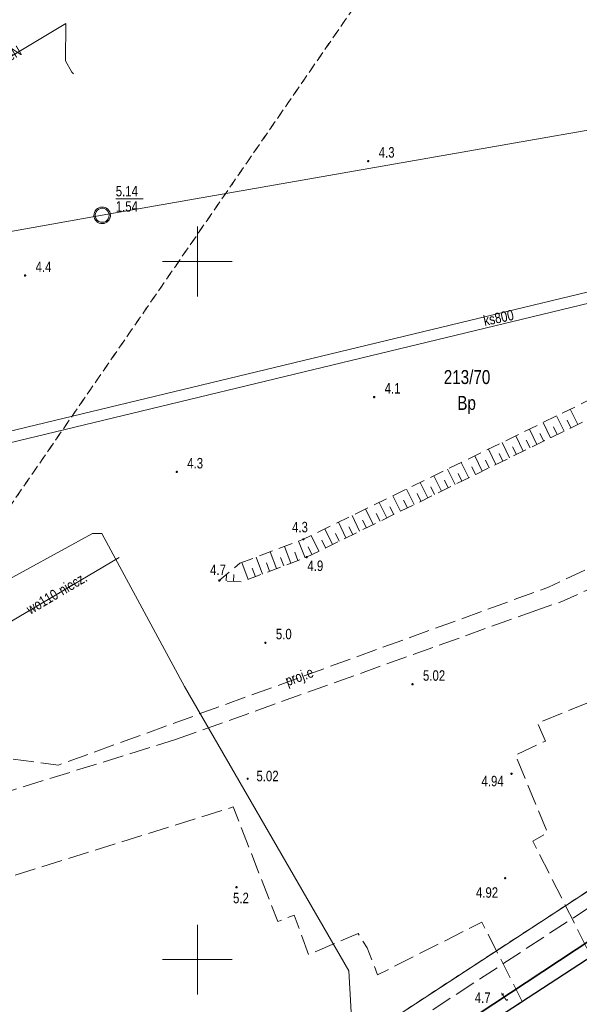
# Model space of a CAD drawing. Header units: metres. Extents: x 5450672 to 5451002, y 5973437 to 5973741.
# Tile 37 of 54: x 5450837 to 5450877, y 5973547 to 5973617. Entities that reach past the tile are written whole.
import ezdxf
from ezdxf.enums import TextEntityAlignment as Align

# ---------------------------------------------------------------- set-up
doc = ezdxf.new("R2010")
doc.units = ezdxf.units.M
for name, pattern in [('L_0_03', [1, 0.5, -0.5]), ('L_0_04', [1.5, 1, -0.5]), ('L_0_06', [2, 1.5, -0.5])]:
    doc.linetypes.add(name, pattern=pattern)
for name, color, linetype, lineweight in [('GESDZI', 7, 'CONTINUOUS', 18), ('GESDZI_O', 7, 'CONTINUOUS', 18), ('GESUZY', 96, 'CONTINUOUS', 18), ('GESUZY_O', 96, 'CONTINUOUS', 18), ('GSLKRW', 7, 'CONTINUOUS', 25), ('GSPWPN', 7, 'CONTINUOUS', 13), ('GSPWPN_O', 7, 'CONTINUOUS', 13), ('GSPWPS', 7, 'CONTINUOUS', 13), ('GSPWPS_O', 7, 'CONTINUOUS', 13), ('GSSKOA', 7, 'CONTINUOUS', 18), ('GSSZSN', 7, 'CONTINUOUS', 18), ('GULEPR', 1, 'CONTINUOUS', 18), ('GULEPR_O', 1, 'CONTINUOUS', 18), ('GULKPR', 36, 'CONTINUOUS', 18), ('GULKPR_O', 36, 'CONTINUOUS', 18), ('GULLOB', 7, 'CONTINUOUS', 35), ('GULWPR', 5, 'CONTINUOUS', 18), ('GULWPR_O', 5, 'CONTINUOUS', 18), ('GUPKOL', 36, 'CONTINUOUS', 18), ('GUPPRZ_O', 7, 'CONTINUOUS', 18), ('GUSIKP', 7, 'CONTINUOUS', 18), ('siatka', 7, 'CONTINUOUS', 18)]:
    doc.layers.add(name, color=color, linetype=linetype, lineweight=lineweight)
doc.styles.add('Arial', font='Arial.ttf')

msp = doc.modelspace()

# ---------------------------------------------------------------- hatches: boundary and pattern name
at = {"layer": 'GSPWPN', "linetype": 'Continuous', "lineweight": 13, "true_color": 0x000000}
for points in [[(5450862.196, 5973607.199), (5450862.2, 5973607.21), (5450862.207, 5973607.219), (5450862.217, 5973607.226), (5450862.227, 5973607.23), (5450862.239, 5973607.232), (5450862.251, 5973607.23), (5450862.262, 5973607.226), (5450862.271, 5973607.219), (5450862.278, 5973607.21), (5450862.282, 5973607.199), (5450862.284, 5973607.187), (5450862.282, 5973607.175), (5450862.278, 5973607.165), (5450862.271, 5973607.155), (5450862.262, 5973607.148), (5450862.251, 5973607.144), (5450862.239, 5973607.142), (5450862.227, 5973607.144), (5450862.217, 5973607.148), (5450862.207, 5973607.155), (5450862.2, 5973607.165), (5450862.196, 5973607.175), (5450862.194, 5973607.187)], [(5450837.616, 5973599.007), (5450837.62, 5973599.018), (5450837.627, 5973599.027), (5450837.637, 5973599.034), (5450837.647, 5973599.038), (5450837.659, 5973599.04), (5450837.671, 5973599.038), (5450837.681, 5973599.034), (5450837.691, 5973599.027), (5450837.698, 5973599.018), (5450837.702, 5973599.007), (5450837.704, 5973598.995), (5450837.702, 5973598.983), (5450837.698, 5973598.973), (5450837.691, 5973598.963), (5450837.681, 5973598.956), (5450837.671, 5973598.952), (5450837.659, 5973598.95), (5450837.647, 5973598.952), (5450837.637, 5973598.956), (5450837.627, 5973598.963), (5450837.62, 5973598.973), (5450837.616, 5973598.983), (5450837.614, 5973598.995)], [(5450862.619, 5973590.298), (5450862.623, 5973590.308), (5450862.63, 5973590.318), (5450862.639, 5973590.325), (5450862.65, 5973590.329), (5450862.662, 5973590.331), (5450862.674, 5973590.329), (5450862.684, 5973590.325), (5450862.694, 5973590.318), (5450862.701, 5973590.308), (5450862.705, 5973590.298), (5450862.707, 5973590.286), (5450862.705, 5973590.274), (5450862.701, 5973590.263), (5450862.694, 5973590.254), (5450862.684, 5973590.247), (5450862.674, 5973590.243), (5450862.662, 5973590.241), (5450862.65, 5973590.243), (5450862.639, 5973590.247), (5450862.63, 5973590.254), (5450862.623, 5973590.263), (5450862.619, 5973590.274), (5450862.617, 5973590.286)], [(5450848.478, 5973584.938), (5450848.482, 5973584.949), (5450848.489, 5973584.958), (5450848.498, 5973584.965), (5450848.509, 5973584.969), (5450848.521, 5973584.971), (5450848.533, 5973584.969), (5450848.543, 5973584.965), (5450848.553, 5973584.958), (5450848.56, 5973584.949), (5450848.564, 5973584.938), (5450848.566, 5973584.926), (5450848.564, 5973584.914), (5450848.56, 5973584.904), (5450848.553, 5973584.894), (5450848.543, 5973584.887), (5450848.533, 5973584.883), (5450848.521, 5973584.881), (5450848.509, 5973584.883), (5450848.498, 5973584.887), (5450848.489, 5973584.894), (5450848.482, 5973584.904), (5450848.478, 5973584.914), (5450848.476, 5973584.926)], [(5450857.553, 5973580.111), (5450857.557, 5973580.122), (5450857.564, 5973580.131), (5450857.574, 5973580.138), (5450857.584, 5973580.142), (5450857.596, 5973580.144), (5450857.608, 5973580.142), (5450857.619, 5973580.138), (5450857.628, 5973580.131), (5450857.635, 5973580.122), (5450857.639, 5973580.111), (5450857.641, 5973580.099), (5450857.639, 5973580.087), (5450857.635, 5973580.077), (5450857.628, 5973580.067), (5450857.619, 5973580.06), (5450857.608, 5973580.056), (5450857.596, 5973580.054), (5450857.584, 5973580.056), (5450857.574, 5973580.06), (5450857.564, 5973580.067), (5450857.557, 5973580.077), (5450857.553, 5973580.087), (5450857.551, 5973580.099)], [(5450857.782, 5973578.834), (5450857.786, 5973578.844), (5450857.793, 5973578.854), (5450857.803, 5973578.861), (5450857.813, 5973578.865), (5450857.825, 5973578.867), (5450857.837, 5973578.865), (5450857.848, 5973578.861), (5450857.857, 5973578.854), (5450857.864, 5973578.844), (5450857.868, 5973578.834), (5450857.87, 5973578.822), (5450857.868, 5973578.81), (5450857.864, 5973578.799), (5450857.857, 5973578.79), (5450857.848, 5973578.783), (5450857.837, 5973578.779), (5450857.825, 5973578.777), (5450857.813, 5973578.779), (5450857.803, 5973578.783), (5450857.793, 5973578.79), (5450857.786, 5973578.799), (5450857.782, 5973578.81), (5450857.78, 5973578.822)], [(5450851.525, 5973577.157), (5450851.529, 5973577.167), (5450851.536, 5973577.177), (5450851.546, 5973577.184), (5450851.556, 5973577.188), (5450851.568, 5973577.19), (5450851.58, 5973577.188), (5450851.59, 5973577.184), (5450851.6, 5973577.177), (5450851.607, 5973577.167), (5450851.611, 5973577.157), (5450851.613, 5973577.145), (5450851.611, 5973577.133), (5450851.607, 5973577.122), (5450851.6, 5973577.113), (5450851.59, 5973577.106), (5450851.58, 5973577.102), (5450851.568, 5973577.1), (5450851.556, 5973577.102), (5450851.546, 5973577.106), (5450851.536, 5973577.113), (5450851.529, 5973577.122), (5450851.525, 5973577.133), (5450851.523, 5973577.145)], [(5450854.827, 5973572.702), (5450854.831, 5973572.713), (5450854.838, 5973572.722), (5450854.848, 5973572.729), (5450854.858, 5973572.733), (5450854.87, 5973572.735), (5450854.882, 5973572.733), (5450854.893, 5973572.729), (5450854.902, 5973572.722), (5450854.909, 5973572.713), (5450854.913, 5973572.702), (5450854.915, 5973572.69), (5450854.913, 5973572.678), (5450854.909, 5973572.668), (5450854.902, 5973572.658), (5450854.893, 5973572.651), (5450854.882, 5973572.647), (5450854.87, 5973572.645), (5450854.858, 5973572.647), (5450854.848, 5973572.651), (5450854.838, 5973572.658), (5450854.831, 5973572.668), (5450854.827, 5973572.678), (5450854.825, 5973572.69)], [(5450852.756, 5973555.192), (5450852.76, 5973555.203), (5450852.767, 5973555.212), (5450852.777, 5973555.219), (5450852.787, 5973555.223), (5450852.799, 5973555.225), (5450852.811, 5973555.223), (5450852.822, 5973555.219), (5450852.831, 5973555.212), (5450852.838, 5973555.203), (5450852.842, 5973555.192), (5450852.844, 5973555.18), (5450852.842, 5973555.168), (5450852.838, 5973555.158), (5450852.831, 5973555.148), (5450852.822, 5973555.141), (5450852.811, 5973555.137), (5450852.799, 5973555.135), (5450852.787, 5973555.137), (5450852.777, 5973555.141), (5450852.767, 5973555.148), (5450852.76, 5973555.158), (5450852.756, 5973555.168), (5450852.754, 5973555.18)]]:
    msp.add_hatch(color=18, dxfattribs=at).paths.add_polyline_path(points)
at = {"layer": 'GSPWPS', "linetype": 'Continuous', "lineweight": 13, "true_color": 0x000000}
for points in [[(5450865.367, 5973569.732), (5450865.371, 5973569.742), (5450865.378, 5973569.752), (5450865.388, 5973569.759), (5450865.398, 5973569.763), (5450865.41, 5973569.765), (5450865.422, 5973569.763), (5450865.433, 5973569.759), (5450865.442, 5973569.752), (5450865.449, 5973569.742), (5450865.453, 5973569.732), (5450865.455, 5973569.72), (5450865.453, 5973569.708), (5450865.449, 5973569.697), (5450865.442, 5973569.688), (5450865.433, 5973569.681), (5450865.422, 5973569.677), (5450865.41, 5973569.675), (5450865.398, 5973569.677), (5450865.388, 5973569.681), (5450865.378, 5973569.688), (5450865.371, 5973569.697), (5450865.367, 5973569.708), (5450865.365, 5973569.72)], [(5450853.557, 5973562.962), (5450853.561, 5973562.973), (5450853.568, 5973562.982), (5450853.578, 5973562.989), (5450853.588, 5973562.993), (5450853.6, 5973562.995), (5450853.612, 5973562.993), (5450853.623, 5973562.989), (5450853.632, 5973562.982), (5450853.639, 5973562.973), (5450853.643, 5973562.962), (5450853.645, 5973562.95), (5450853.643, 5973562.938), (5450853.639, 5973562.928), (5450853.632, 5973562.918), (5450853.623, 5973562.911), (5450853.612, 5973562.907), (5450853.6, 5973562.905), (5450853.588, 5973562.907), (5450853.578, 5973562.911), (5450853.568, 5973562.918), (5450853.561, 5973562.928), (5450853.557, 5973562.938), (5450853.555, 5973562.95)], [(5450872.457, 5973563.322), (5450872.461, 5973563.332), (5450872.468, 5973563.342), (5450872.477, 5973563.349), (5450872.488, 5973563.353), (5450872.5, 5973563.355), (5450872.512, 5973563.353), (5450872.522, 5973563.349), (5450872.532, 5973563.342), (5450872.539, 5973563.332), (5450872.543, 5973563.322), (5450872.545, 5973563.31), (5450872.543, 5973563.298), (5450872.539, 5973563.287), (5450872.532, 5973563.278), (5450872.522, 5973563.271), (5450872.512, 5973563.267), (5450872.5, 5973563.265), (5450872.488, 5973563.267), (5450872.477, 5973563.271), (5450872.468, 5973563.278), (5450872.461, 5973563.287), (5450872.457, 5973563.298), (5450872.455, 5973563.31)], [(5450872.007, 5973555.842), (5450872.011, 5973555.853), (5450872.018, 5973555.862), (5450872.027, 5973555.869), (5450872.038, 5973555.873), (5450872.05, 5973555.875), (5450872.062, 5973555.873), (5450872.072, 5973555.869), (5450872.082, 5973555.862), (5450872.089, 5973555.853), (5450872.093, 5973555.842), (5450872.095, 5973555.83), (5450872.093, 5973555.818), (5450872.089, 5973555.808), (5450872.082, 5973555.798), (5450872.072, 5973555.791), (5450872.062, 5973555.787), (5450872.05, 5973555.785), (5450872.038, 5973555.787), (5450872.027, 5973555.791), (5450872.018, 5973555.798), (5450872.011, 5973555.808), (5450872.007, 5973555.818), (5450872.005, 5973555.83)]]:
    msp.add_hatch(color=18, dxfattribs=at).paths.add_polyline_path(points)

# ---------------------------------------------------------------- linework, layer by layer
at = {"layer": 'GESDZI', "color": 7, "linetype": 'Continuous', "lineweight": 18, "flags": 128}
msp.add_lwpolyline([(5450800.075, 5973694.622), (5450865.818, 5973699.65), (5450935.608, 5973598.484), (5450934.22, 5973591.65), (5450807.74, 5973509.03)], dxfattribs=at)
msp.add_lwpolyline([(5450935.608, 5973598.484), (5450949.838, 5973577.857), (5450942.774, 5973579.328), (5450880.058, 5973538.352), (5450806.723, 5973490.442), (5450802.26, 5973482.693), (5450803.745, 5973511.267), (5450807.74, 5973509.03), (5450934.22, 5973591.65)], close=True, dxfattribs=at)
at = {"layer": 'GESUZY', "color": 96, "linetype": 'L_0_03', "lineweight": 18, "flags": 128}
for points in [[(5450804.595, 5973540.312), (5450804.932, 5973547.151), (5450806.002, 5973547.514), (5450814.016, 5973547.14), (5450814.418, 5973550.343), (5450891.608, 5973662.265), (5450935.608, 5973598.484), (5450934.22, 5973591.65), (5450807.74, 5973509.03), (5450803.745, 5973511.267)], [(5450942.774, 5973579.328), (5450880.058, 5973538.352), (5450806.723, 5973490.442), (5450802.26, 5973482.693), (5450803.745, 5973511.267), (5450807.74, 5973509.03), (5450934.22, 5973591.65), (5450935.608, 5973598.484), (5450949.838, 5973577.857)]]:
    msp.add_lwpolyline(points, close=True, dxfattribs=at)
msp.add_lwpolyline([(5450814.418, 5973550.343), (5450891.608, 5973662.265)], dxfattribs=at)
at = {"layer": 'GSLKRW', "color": 7, "linetype": 'Continuous', "lineweight": 25, "flags": 128}
msp.add_lwpolyline([(5450827.51, 5973508.75), (5450844.19, 5973519.65), (5450858.91, 5973529.22), (5450872.45, 5973538.1), (5450878.76, 5973542.23), (5450882.9, 5973544.91), (5450886.411, 5973547.209), (5450895.68, 5973553.28), (5450909.81, 5973562.51), (5450924.43, 5973572.05), (5450934.84, 5973578.87), (5450940.61, 5973582.54), (5450938.48, 5973585.79), (5450936.74, 5973588.44), (5450934.44, 5973586.91), (5450920.71, 5973577.94), (5450905.71, 5973568.14), (5450892.04, 5973559.22), (5450879.46, 5973551.02), (5450868.42, 5973543.83), (5450855.2, 5973535.22), (5450840.17, 5973525.36), (5450823.68, 5973514.58)], dxfattribs=at)
at = {"layer": 'GSPWPN', "color": 7, "linetype": 'Continuous', "lineweight": 13, "flags": 128}
for points in [[(5450862.196, 5973607.199), (5450862.2, 5973607.21), (5450862.207, 5973607.219), (5450862.217, 5973607.226), (5450862.227, 5973607.23), (5450862.239, 5973607.232), (5450862.251, 5973607.23), (5450862.262, 5973607.226), (5450862.271, 5973607.219), (5450862.278, 5973607.21), (5450862.282, 5973607.199), (5450862.284, 5973607.187), (5450862.282, 5973607.175), (5450862.278, 5973607.165), (5450862.271, 5973607.155), (5450862.262, 5973607.148), (5450862.251, 5973607.144), (5450862.239, 5973607.142), (5450862.227, 5973607.144), (5450862.217, 5973607.148), (5450862.207, 5973607.155), (5450862.2, 5973607.165), (5450862.196, 5973607.175), (5450862.194, 5973607.187)], [(5450837.616, 5973599.007), (5450837.62, 5973599.018), (5450837.627, 5973599.027), (5450837.637, 5973599.034), (5450837.647, 5973599.038), (5450837.659, 5973599.04), (5450837.671, 5973599.038), (5450837.681, 5973599.034), (5450837.691, 5973599.027), (5450837.698, 5973599.018), (5450837.702, 5973599.007), (5450837.704, 5973598.995), (5450837.702, 5973598.983), (5450837.698, 5973598.973), (5450837.691, 5973598.963), (5450837.681, 5973598.956), (5450837.671, 5973598.952), (5450837.659, 5973598.95), (5450837.647, 5973598.952), (5450837.637, 5973598.956), (5450837.627, 5973598.963), (5450837.62, 5973598.973), (5450837.616, 5973598.983), (5450837.614, 5973598.995)], [(5450862.619, 5973590.298), (5450862.623, 5973590.308), (5450862.63, 5973590.318), (5450862.639, 5973590.325), (5450862.65, 5973590.329), (5450862.662, 5973590.331), (5450862.674, 5973590.329), (5450862.684, 5973590.325), (5450862.694, 5973590.318), (5450862.701, 5973590.308), (5450862.705, 5973590.298), (5450862.707, 5973590.286), (5450862.705, 5973590.274), (5450862.701, 5973590.263), (5450862.694, 5973590.254), (5450862.684, 5973590.247), (5450862.674, 5973590.243), (5450862.662, 5973590.241), (5450862.65, 5973590.243), (5450862.639, 5973590.247), (5450862.63, 5973590.254), (5450862.623, 5973590.263), (5450862.619, 5973590.274), (5450862.617, 5973590.286)], [(5450848.478, 5973584.938), (5450848.482, 5973584.949), (5450848.489, 5973584.958), (5450848.498, 5973584.965), (5450848.509, 5973584.969), (5450848.521, 5973584.971), (5450848.533, 5973584.969), (5450848.543, 5973584.965), (5450848.553, 5973584.958), (5450848.56, 5973584.949), (5450848.564, 5973584.938), (5450848.566, 5973584.926), (5450848.564, 5973584.914), (5450848.56, 5973584.904), (5450848.553, 5973584.894), (5450848.543, 5973584.887), (5450848.533, 5973584.883), (5450848.521, 5973584.881), (5450848.509, 5973584.883), (5450848.498, 5973584.887), (5450848.489, 5973584.894), (5450848.482, 5973584.904), (5450848.478, 5973584.914), (5450848.476, 5973584.926)], [(5450857.553, 5973580.111), (5450857.557, 5973580.122), (5450857.564, 5973580.131), (5450857.574, 5973580.138), (5450857.584, 5973580.142), (5450857.596, 5973580.144), (5450857.608, 5973580.142), (5450857.619, 5973580.138), (5450857.628, 5973580.131), (5450857.635, 5973580.122), (5450857.639, 5973580.111), (5450857.641, 5973580.099), (5450857.639, 5973580.087), (5450857.635, 5973580.077), (5450857.628, 5973580.067), (5450857.619, 5973580.06), (5450857.608, 5973580.056), (5450857.596, 5973580.054), (5450857.584, 5973580.056), (5450857.574, 5973580.06), (5450857.564, 5973580.067), (5450857.557, 5973580.077), (5450857.553, 5973580.087), (5450857.551, 5973580.099)], [(5450857.782, 5973578.834), (5450857.786, 5973578.844), (5450857.793, 5973578.854), (5450857.803, 5973578.861), (5450857.813, 5973578.865), (5450857.825, 5973578.867), (5450857.837, 5973578.865), (5450857.848, 5973578.861), (5450857.857, 5973578.854), (5450857.864, 5973578.844), (5450857.868, 5973578.834), (5450857.87, 5973578.822), (5450857.868, 5973578.81), (5450857.864, 5973578.799), (5450857.857, 5973578.79), (5450857.848, 5973578.783), (5450857.837, 5973578.779), (5450857.825, 5973578.777), (5450857.813, 5973578.779), (5450857.803, 5973578.783), (5450857.793, 5973578.79), (5450857.786, 5973578.799), (5450857.782, 5973578.81), (5450857.78, 5973578.822)], [(5450851.525, 5973577.157), (5450851.529, 5973577.167), (5450851.536, 5973577.177), (5450851.546, 5973577.184), (5450851.556, 5973577.188), (5450851.568, 5973577.19), (5450851.58, 5973577.188), (5450851.59, 5973577.184), (5450851.6, 5973577.177), (5450851.607, 5973577.167), (5450851.611, 5973577.157), (5450851.613, 5973577.145), (5450851.611, 5973577.133), (5450851.607, 5973577.122), (5450851.6, 5973577.113), (5450851.59, 5973577.106), (5450851.58, 5973577.102), (5450851.568, 5973577.1), (5450851.556, 5973577.102), (5450851.546, 5973577.106), (5450851.536, 5973577.113), (5450851.529, 5973577.122), (5450851.525, 5973577.133), (5450851.523, 5973577.145)], [(5450854.827, 5973572.702), (5450854.831, 5973572.713), (5450854.838, 5973572.722), (5450854.848, 5973572.729), (5450854.858, 5973572.733), (5450854.87, 5973572.735), (5450854.882, 5973572.733), (5450854.893, 5973572.729), (5450854.902, 5973572.722), (5450854.909, 5973572.713), (5450854.913, 5973572.702), (5450854.915, 5973572.69), (5450854.913, 5973572.678), (5450854.909, 5973572.668), (5450854.902, 5973572.658), (5450854.893, 5973572.651), (5450854.882, 5973572.647), (5450854.87, 5973572.645), (5450854.858, 5973572.647), (5450854.848, 5973572.651), (5450854.838, 5973572.658), (5450854.831, 5973572.668), (5450854.827, 5973572.678), (5450854.825, 5973572.69)], [(5450852.756, 5973555.192), (5450852.76, 5973555.203), (5450852.767, 5973555.212), (5450852.777, 5973555.219), (5450852.787, 5973555.223), (5450852.799, 5973555.225), (5450852.811, 5973555.223), (5450852.822, 5973555.219), (5450852.831, 5973555.212), (5450852.838, 5973555.203), (5450852.842, 5973555.192), (5450852.844, 5973555.18), (5450852.842, 5973555.168), (5450852.838, 5973555.158), (5450852.831, 5973555.148), (5450852.822, 5973555.141), (5450852.811, 5973555.137), (5450852.799, 5973555.135), (5450852.787, 5973555.137), (5450852.777, 5973555.141), (5450852.767, 5973555.148), (5450852.76, 5973555.158), (5450852.756, 5973555.168), (5450852.754, 5973555.18)]]:
    msp.add_lwpolyline(points, close=True, dxfattribs=at)
at = {"layer": 'GSPWPS', "color": 7, "linetype": 'Continuous', "lineweight": 13, "flags": 128}
for points in [[(5450865.367, 5973569.732), (5450865.371, 5973569.742), (5450865.378, 5973569.752), (5450865.388, 5973569.759), (5450865.398, 5973569.763), (5450865.41, 5973569.765), (5450865.422, 5973569.763), (5450865.433, 5973569.759), (5450865.442, 5973569.752), (5450865.449, 5973569.742), (5450865.453, 5973569.732), (5450865.455, 5973569.72), (5450865.453, 5973569.708), (5450865.449, 5973569.697), (5450865.442, 5973569.688), (5450865.433, 5973569.681), (5450865.422, 5973569.677), (5450865.41, 5973569.675), (5450865.398, 5973569.677), (5450865.388, 5973569.681), (5450865.378, 5973569.688), (5450865.371, 5973569.697), (5450865.367, 5973569.708), (5450865.365, 5973569.72)], [(5450853.557, 5973562.962), (5450853.561, 5973562.973), (5450853.568, 5973562.982), (5450853.578, 5973562.989), (5450853.588, 5973562.993), (5450853.6, 5973562.995), (5450853.612, 5973562.993), (5450853.623, 5973562.989), (5450853.632, 5973562.982), (5450853.639, 5973562.973), (5450853.643, 5973562.962), (5450853.645, 5973562.95), (5450853.643, 5973562.938), (5450853.639, 5973562.928), (5450853.632, 5973562.918), (5450853.623, 5973562.911), (5450853.612, 5973562.907), (5450853.6, 5973562.905), (5450853.588, 5973562.907), (5450853.578, 5973562.911), (5450853.568, 5973562.918), (5450853.561, 5973562.928), (5450853.557, 5973562.938), (5450853.555, 5973562.95)], [(5450872.457, 5973563.322), (5450872.461, 5973563.332), (5450872.468, 5973563.342), (5450872.477, 5973563.349), (5450872.488, 5973563.353), (5450872.5, 5973563.355), (5450872.512, 5973563.353), (5450872.522, 5973563.349), (5450872.532, 5973563.342), (5450872.539, 5973563.332), (5450872.543, 5973563.322), (5450872.545, 5973563.31), (5450872.543, 5973563.298), (5450872.539, 5973563.287), (5450872.532, 5973563.278), (5450872.522, 5973563.271), (5450872.512, 5973563.267), (5450872.5, 5973563.265), (5450872.488, 5973563.267), (5450872.477, 5973563.271), (5450872.468, 5973563.278), (5450872.461, 5973563.287), (5450872.457, 5973563.298), (5450872.455, 5973563.31)], [(5450872.007, 5973555.842), (5450872.011, 5973555.853), (5450872.018, 5973555.862), (5450872.027, 5973555.869), (5450872.038, 5973555.873), (5450872.05, 5973555.875), (5450872.062, 5973555.873), (5450872.072, 5973555.869), (5450872.082, 5973555.862), (5450872.089, 5973555.853), (5450872.093, 5973555.842), (5450872.095, 5973555.83), (5450872.093, 5973555.818), (5450872.089, 5973555.808), (5450872.082, 5973555.798), (5450872.072, 5973555.791), (5450872.062, 5973555.787), (5450872.05, 5973555.785), (5450872.038, 5973555.787), (5450872.027, 5973555.791), (5450872.018, 5973555.798), (5450872.011, 5973555.808), (5450872.007, 5973555.818), (5450872.005, 5973555.83)]]:
    msp.add_lwpolyline(points, close=True, dxfattribs=at)
at = {"layer": 'GSSKOA', "color": 7, "linetype": 'L_0_06', "lineweight": 18, "flags": 128}
for points in [[(5450873.97, 5973574.9), (5450876.28, 5973575.71), (5450879.04, 5973576.97), (5450883.65, 5973579.18), (5450902.38, 5973588.32), (5450926.15, 5973600.14), (5450937.8, 5973606.95), (5450946.25, 5973611.74), (5450947.1, 5973617.03), (5450952.49, 5973608.87), (5450956.85, 5973602.53), (5450978.18, 5973571.59), (5450960.86, 5973559.98), (5450954.69, 5973557.23), (5450951.74, 5973560.45), (5450948.83, 5973558.42), (5450943.13, 5973567.15), (5450935.17, 5973578.3), (5450934.84, 5973578.87), (5450940.61, 5973582.54), (5450938.48, 5973585.79), (5450936.74, 5973588.44), (5450934.44, 5973586.91), (5450933.765, 5973588.323), (5450936.404, 5973590.063), (5450934.594, 5973592.55), (5450937.057, 5973594.138), (5450934.575, 5973597.857), (5450929.385, 5973594.433), (5450928.283, 5973596.426), (5450908.07, 5973582.96), (5450893.11, 5973575.45), (5450882.26, 5973570.15), (5450880.5, 5973569.41), (5450874.36, 5973566.93), (5450874.93, 5973565.65), (5450872.78, 5973564.65), (5450875.08, 5973559.08), (5450874.02, 5973558.49), (5450878.219, 5973550.212), (5450873.27, 5973546.989), (5450870.38, 5973552.69), (5450862.91, 5973548.91), (5450862.15, 5973550.85), (5450861.52, 5973551.87), (5450857.96, 5973550.36), (5450856.93, 5973553.19), (5450855.76, 5973552.73), (5450852.565, 5973560.93)], [(5450848.5, 5973565.78), (5450873.97, 5973574.9)], [(5450848.5, 5973565.78), (5450818.869, 5973556.577), (5450809.007, 5973554.151), (5450800.344, 5973552.487), (5450800.349, 5973553.412), (5450792.596, 5973552.674), (5450787.944, 5973553.161), (5450784.991, 5973553.369), (5450784.47, 5973547.365), (5450791.404, 5973546.965), (5450800.158, 5973547.281), (5450809.927, 5973548.573), (5450820.141, 5973550.811), (5450852.565, 5973560.93)]]:
    msp.add_lwpolyline(points, dxfattribs=at)
msp.add_lwpolyline([(5450783.81, 5973515.24), (5450785.01, 5973512.65), (5450786.01, 5973510.85), (5450787.7, 5973508.38), (5450790.18, 5973505.25), (5450790.75, 5973504.62), (5450791.58, 5973503.81), (5450793.24, 5973502.59), (5450795.13, 5973501.79), (5450798.04, 5973501.33), (5450800.65, 5973501.43), (5450801.44, 5973501.62), (5450804.54, 5973502.43), (5450807.14, 5973503.78), (5450823.68, 5973514.58), (5450840.17, 5973525.36), (5450855.2, 5973535.22), (5450868.42, 5973543.83), (5450879.46, 5973551.02), (5450892.04, 5973559.22), (5450905.71, 5973568.14), (5450920.71, 5973577.94), (5450934.44, 5973586.91), (5450936.74, 5973588.44), (5450938.48, 5973585.79), (5450940.61, 5973582.54), (5450934.84, 5973578.87), (5450924.43, 5973572.05), (5450909.81, 5973562.51), (5450895.68, 5973553.28), (5450886.411, 5973547.209), (5450882.9, 5973544.91), (5450878.76, 5973542.23), (5450872.45, 5973538.1), (5450858.91, 5973529.22), (5450844.19, 5973519.65), (5450827.51, 5973508.75), (5450810.6, 5973497.68), (5450805.86, 5973494.57), (5450803.36, 5973492.88), (5450800.63, 5973490.63), (5450797.91, 5973487.79), (5450797.04, 5973486.71), (5450796.11, 5973485.35), (5450794.66, 5973482.74), (5450793.52, 5973479.94), (5450792.66, 5973477.32), (5450792.24, 5973480.77), (5450791.27, 5973486.7), (5450790.15, 5973492.59), (5450788.83, 5973498.46), (5450786.99, 5973505.22), (5450785.83, 5973509.07)], close=True, dxfattribs=at)
at = {"layer": 'GSSZSN', "color": 7, "linetype": 'L_0_04', "lineweight": 18, "flags": 128}
msp.add_lwpolyline([(5450853.034, 5973578.382), (5450857.596, 5973580.099), (5450881.87, 5973591.93), (5450890.769, 5973595.244), (5450896.139, 5973598.553), (5450890.982, 5973594.25), (5450882.187, 5973590.739), (5450857.825, 5973578.822), (5450853.186, 5973577.049), (5450851.568, 5973577.145)], close=True, dxfattribs=at)
at = {"layer": 'GSSZSN', "color": 7, "linetype": 'Continuous', "lineweight": 18, "flags": 128}
for points in [[(5450877.247, 5973588.323), (5450876.713, 5973589.416)], [(5450875.294, 5973587.367), (5450874.758, 5973588.464)], [(5450876.271, 5973587.845), (5450875.735, 5973588.94)], [(5450876.759, 5973588.084), (5450876.491, 5973588.631)], [(5450874.317, 5973586.889), (5450873.78, 5973587.987)], [(5450874.806, 5973587.128), (5450874.537, 5973587.677)], [(5450875.782, 5973587.606), (5450875.514, 5973588.154)], [(5450872.364, 5973585.934), (5450871.826, 5973587.034)], [(5450873.341, 5973586.412), (5450872.803, 5973587.511)], [(5450873.829, 5973586.651), (5450873.56, 5973587.2)], [(5450871.387, 5973585.456), (5450870.848, 5973586.558)], [(5450871.876, 5973585.695), (5450871.606, 5973586.246)], [(5450872.852, 5973586.173), (5450872.583, 5973586.723)], [(5450869.434, 5973584.501), (5450868.894, 5973585.605)], [(5450870.411, 5973584.978), (5450869.871, 5973586.082)], [(5450870.899, 5973585.217), (5450870.629, 5973585.769)], [(5450868.457, 5973584.023), (5450867.916, 5973585.129)], [(5450868.946, 5973584.262), (5450868.675, 5973584.815)], [(5450869.922, 5973584.74), (5450869.652, 5973585.292)], [(5450866.504, 5973583.067), (5450865.962, 5973584.176)], [(5450867.481, 5973583.545), (5450866.939, 5973584.653)], [(5450867.969, 5973583.784), (5450867.698, 5973584.337)], [(5450865.527, 5973582.59), (5450864.984, 5973583.7)], [(5450866.016, 5973582.829), (5450865.744, 5973583.383)], [(5450866.992, 5973583.306), (5450866.721, 5973583.86)], [(5450863.574, 5973581.634), (5450863.029, 5973582.747)], [(5450864.551, 5973582.112), (5450864.007, 5973583.224)], [(5450865.039, 5973582.351), (5450864.767, 5973582.906)], [(5450862.597, 5973581.156), (5450862.052, 5973582.271)], [(5450864.062, 5973581.873), (5450863.79, 5973582.429)], [(5450860.644, 5973580.201), (5450860.097, 5973581.318)], [(5450861.621, 5973580.679), (5450861.075, 5973581.795)], [(5450862.109, 5973580.918), (5450861.836, 5973581.475)], [(5450863.086, 5973581.395), (5450862.813, 5973581.952)], [(5450859.667, 5973579.723), (5450859.12, 5973580.842)], [(5450861.132, 5973580.44), (5450860.859, 5973580.998)], [(5450857.709, 5973578.778), (5450857.254, 5973579.97)], [(5450858.691, 5973579.245), (5450858.143, 5973580.365)], [(5450859.179, 5973579.484), (5450858.905, 5973580.044)], [(5450860.156, 5973579.962), (5450859.882, 5973580.521)], [(5450855.678, 5973578.002), (5450855.219, 5973579.204)], [(5450856.694, 5973578.39), (5450856.236, 5973579.587)], [(5450857.202, 5973578.584), (5450856.973, 5973579.181)], [(5450858.202, 5973579.007), (5450857.928, 5973579.567)], [(5450853.647, 5973577.225), (5450853.183, 5973578.438)], [(5450854.663, 5973577.613), (5450854.201, 5973578.821)], [(5450856.186, 5973578.196), (5450855.957, 5973578.796)], [(5450854.155, 5973577.419), (5450853.923, 5973578.024)], [(5450855.17, 5973577.807), (5450854.94, 5973578.41)], [(5450852.051, 5973577.116), (5450852.078, 5973577.575)], [(5450852.593, 5973577.084), (5450852.622, 5973577.572)]]:
    msp.add_lwpolyline(points, dxfattribs=at)
at = {"layer": 'GULEPR', "color": 1, "linetype": 'L_0_06', "lineweight": 18, "flags": 128}
for points in [[(5450789.461, 5973667.713), (5450796.892, 5973654.687), (5450804.273, 5973655.126), (5450805.357, 5973654.976), (5450820.742, 5973654.3), (5450814.124, 5973626.193), (5450813.497, 5973602.706), (5450821.304, 5973566.433), (5450840.051, 5973563.932), (5450875.145, 5973576.667), (5450907.685, 5973591.962), (5450908.552, 5973594.547)], [(5450853.468, 5973537.661), (5450883.299, 5973557.151), (5450916.818, 5973579.195), (5450918.16, 5973580.223)]]:
    msp.add_lwpolyline(points, dxfattribs=at)
at = {"layer": 'GULEPR', "color": 1, "linetype": 'Continuous', "lineweight": 18, "flags": 128}
for points in [[(5450831.25, 5973611.46), (5450833.44, 5973612.78), (5450840.58, 5973617.05), (5450840.55, 5973614.36), (5450841, 5973613.55), (5450841.12, 5973613.43)], [(5450804.73, 5973509.3), (5450851.08, 5973537.49), (5450860.86, 5973544.22), (5450861.09, 5973544.97), (5450860.86, 5973549.2), (5450849.08, 5973569.56), (5450843.15, 5973580.51), (5450842.49, 5973580.51), (5450835.22, 5973576.55), (5450834.44, 5973576.57), (5450825.39, 5973592.18), (5450818.35, 5973603.46), (5450818.51, 5973604.27), (5450831.25, 5973611.46)]]:
    msp.add_lwpolyline(points, dxfattribs=at)
at = {"layer": 'GULKPR', "color": 36, "linetype": 'Continuous', "lineweight": 18, "flags": 128}
for points in [[(5450908.676, 5973614.785), (5450843.18, 5973603.305)], [(5450843.181, 5973603.305), (5450803.476, 5973596.221), (5450802.889, 5973596.094), (5450791.989, 5973593.835), (5450752.453, 5973585.624)], [(5450821.909, 5973584.317), (5450901.11, 5973603.39)], [(5450901.302, 5973602.616), (5450822.101, 5973583.532)]]:
    msp.add_lwpolyline(points, dxfattribs=at)
at = {"layer": 'GULLOB', "color": 7, "linetype": 'Continuous', "lineweight": 35, "flags": 128}
msp.add_lwpolyline([(5450805.956, 5973504.578), (5450809.84, 5973506.34), (5450881.84, 5973553.83), (5450931.845, 5973586.509)], dxfattribs=at)
at = {"layer": 'GULWPR', "color": 5, "linetype": 'Continuous', "lineweight": 18, "flags": 128}
msp.add_lwpolyline([(5450844.4, 5973578.8), (5450836.69, 5973574.24), (5450829.6, 5973576.81), (5450827.11, 5973581.44), (5450823.92, 5973581.68), (5450823.36, 5973581.72), (5450823.29, 5973581.42)], dxfattribs=at)
at = {"layer": 'GUPKOL', "color": 36, "linetype": 'Continuous', "lineweight": 18, "flags": 128}
msp.add_lwpolyline([(5450843.181, 5973603.805), (5450843.31, 5973603.788), (5450843.431, 5973603.738), (5450843.534, 5973603.658), (5450843.614, 5973603.555), (5450843.664, 5973603.434), (5450843.681, 5973603.305), (5450843.664, 5973603.175), (5450843.614, 5973603.055), (5450843.534, 5973602.951), (5450843.431, 5973602.872), (5450843.31, 5973602.822), (5450843.181, 5973602.805), (5450843.051, 5973602.822), (5450842.931, 5973602.872), (5450842.827, 5973602.951), (5450842.748, 5973603.055), (5450842.698, 5973603.175), (5450842.681, 5973603.305), (5450842.698, 5973603.434), (5450842.748, 5973603.555), (5450842.827, 5973603.658), (5450842.931, 5973603.738), (5450843.051, 5973603.788)], close=True, dxfattribs=at)
at = {"layer": 'GUPPRZ_O', "color": 36, "linetype": 'Continuous', "lineweight": 13, "flags": 128}
msp.add_lwpolyline([(5450844.152, 5973604.488), (5450846.112, 5973604.488)], dxfattribs=at)
at = {"layer": 'GUSIKP', "color": 36, "linetype": 'Continuous', "lineweight": 18}
for start, end in [(46.61808, 226.61798), (226.61809, 46.61797)]:
    msp.add_arc((5450843.181, 5973603.305), 0.594, start, end, dxfattribs=at)
at = {"layer": 'siatka', "linetype": 'Continuous', "lineweight": 18, "flags": 128}
for points in [[(5450850, 5973597.5), (5450850, 5973602.5)], [(5450847.5, 5973600), (5450852.5, 5973600)], [(5450850, 5973547.5), (5450850, 5973552.5)], [(5450847.5, 5973550), (5450852.5, 5973550)]]:
    msp.add_lwpolyline(points, dxfattribs=at)

# ---------------------------------------------------------------- texts
at = {"layer": 'GESDZI_O', "color": 7, "style": 'Arial', "width": 0.78}
msp.add_text('213/70', height=1, dxfattribs=at).set_placement((5450867.65, 5973592.22), align=Align.TOP_LEFT)
at = {"layer": 'GESUZY_O', "color": 96, "style": 'Arial', "width": 0.78}
msp.add_text('Bp', height=1, dxfattribs=at).set_placement((5450868.618, 5973590.367), align=Align.TOP_LEFT)
at = {"layer": 'GSPWPN_O', "color": 7, "style": 'Arial', "width": 0.78}
for s, p in [('4.3', (5450862.989, 5973608.187)), ('4.4', (5450838.409, 5973599.995)), ('4.1', (5450863.412, 5973591.286)), ('4.3', (5450849.271, 5973585.926)), ('4.3', (5450856.78, 5973581.35)), ('4.9', (5450857.88, 5973578.58)), ('4.7', (5450850.91, 5973578.29)), ('5.0', (5450855.62, 5973573.69)), ('5.2', (5450852.553, 5973554.786)), ('4.7', (5450869.87, 5973547.65))]:
    msp.add_text(s, height=0.75, dxfattribs=at).set_placement(p, align=Align.TOP_LEFT)
at = {"layer": 'GSPWPS_O', "color": 7, "style": 'Arial', "width": 0.78}
for s, p in [('5.02', (5450866.16, 5973570.72)), ('5.02', (5450854.229, 5973563.521)), ('4.94', (5450870.352, 5973563.16)), ('4.92', (5450869.954, 5973555.18))]:
    msp.add_text(s, height=0.75, dxfattribs=at).set_placement(p, align=Align.TOP_LEFT)
at = {"layer": 'GULEPR_O', "color": 1, "style": 'Arial', "width": 0.78}
for s, rotation, p in [('eN', 30.9, (5450836.201, 5973614.963)), ('proj.e', 19.9, (5450856.211, 5973570.282))]:
    msp.add_text(s, height=0.75, rotation=rotation, dxfattribs=at).set_placement(p, align=Align.TOP_LEFT)
at = {"layer": 'GULKPR_O', "color": 36, "style": 'Arial', "width": 0.78}
msp.add_text('ks800', height=0.75, rotation=12, dxfattribs=at).set_placement((5450870.428, 5973596.108), align=Align.TOP_LEFT)
at = {"layer": 'GULWPR_O', "color": 5, "style": 'Arial', "width": 0.78}
msp.add_text('wo110-niecz.', height=0.75, rotation=30.6, dxfattribs=at).set_placement((5450837.656, 5973575.342), align=Align.TOP_LEFT)
at = {"layer": 'GUPPRZ_O', "color": 36, "style": 'Arial', "width": 0.78}
for s, p in [('5.14', (5450844.152, 5973605.411)), ('1.54', (5450844.152, 5973604.316))]:
    msp.add_text(s, height=0.75, dxfattribs=at).set_placement(p, align=Align.TOP_LEFT)
at = {"layer": 'GUPPRZ_O', "color": 30, "style": 'Arial', "width": 0.78}
msp.add_text('t', height=0.75, rotation=33.4, dxfattribs=at).set_placement((5450871.87, 5973547.3), align=Align.MIDDLE_LEFT)

doc.saveas('drawing.dxf')
